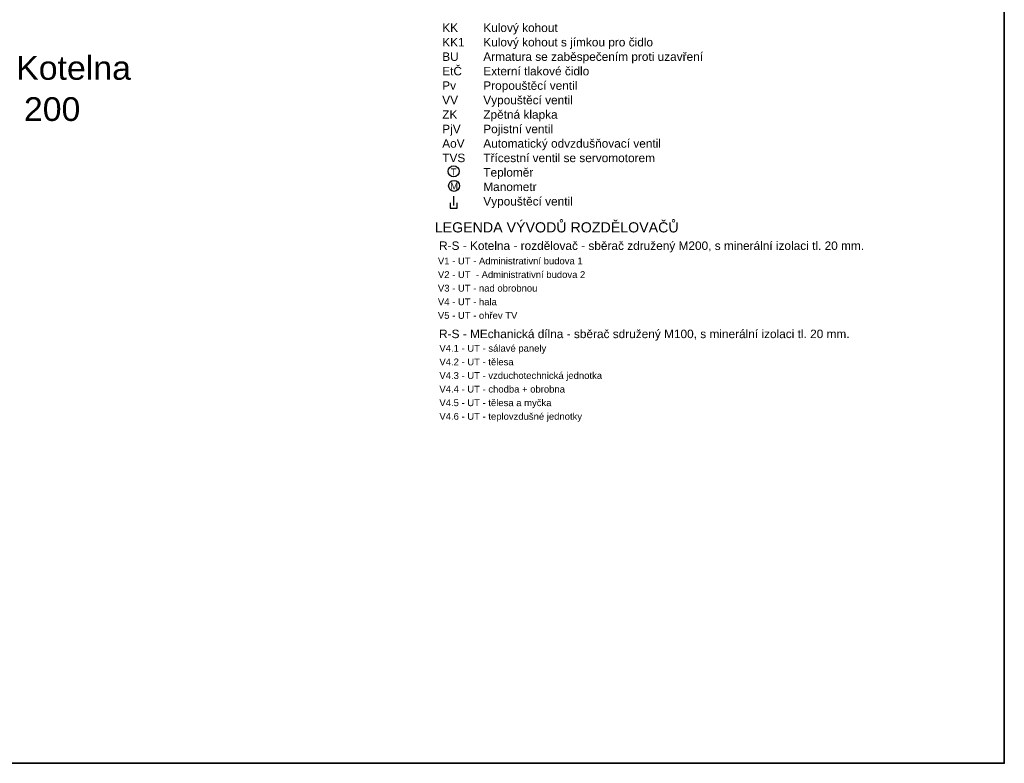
# Model space of a CAD drawing. Header units: millimetres. Extents: x -98431657 to -98227415, y -465497820 to -465456067.
# Tile 5 of 63: x -98416635 to -98409374, y -465497820 to -465492334. Entities that reach past the tile are written whole.
import ezdxf

# ---------------------------------------------------------------- set-up
doc = ezdxf.new("R2010")
doc.units = ezdxf.units.MM
for name, color, linetype, lineweight in [('Kóty obecně', 7, 'Continuous', 25), ('Pasivní chlazení', 7, 'Continuous', 25), ('Standard', 7, 'Continuous', 25), ('Topení', 6, 'Continuous', 25), ('základ', 7, 'Continuous', 25)]:
    doc.layers.add(name, color=color, linetype=linetype, lineweight=lineweight)
doc.styles.add('ARIAL', font='arial.ttf')

msp = doc.modelspace()

# ---------------------------------------------------------------- linework, layer by layer
at = {"layer": 'Pasivní chlazení'}
for centre in [(-98413434.4, -465493452.5), (-98413431.6, -465493560)]:
    msp.add_circle(centre, 40.6, dxfattribs=at)
at = {"layer": 'Standard', "color": 0, "linetype": 'Continuous', "lineweight": 13}
for p, q in [((-98409373.7, -465497819.7), (-98409373.7, -465487319.7)), ((-98424223.7, -465497819.7), (-98409373.7, -465497819.7))]:
    msp.add_line(p, q, dxfattribs=at)
at = {"layer": 'Standard', "color": 0, "linetype": 'Continuous', "lineweight": 35}
msp.add_lwpolyline([(-98424223.7, -465487319.7), (-98409373.7, -465487319.7), (-98409373.7, -465497819.7), (-98424223.7, -465497819.7), (-98424223.7, -465487319.7)], close=True, dxfattribs=at)
at = {"layer": 'Topení', "color": 0, "linetype": 'Continuous', "lineweight": 25}
for p, q in [((-98413435.7, -465493635.9), (-98413435.7, -465493705.9)), ((-98413459.8, -465493684.5), (-98413459.8, -465493724.5)), ((-98413459.8, -465493724.5), (-98413409.8, -465493724.5)), ((-98413409.8, -465493724.5), (-98413409.8, -465493684.5))]:
    msp.add_line(p, q, dxfattribs=at)

# ---------------------------------------------------------------- texts
at = {"color": 5, "linetype": 'Continuous', "lineweight": 35, "char_height": 50, "style": 'ARIAL'}
for s, insert, width, attachment_point in [('\\W0.98;T', (-98413434.4, -465493456.8), 66.982, 5), ('\\W0.99;M', (-98413431.3, -465493586.9), 83.093, 8)]:
    msp.add_mtext(s, dxfattribs=dict(at, insert=insert, width=width, attachment_point=attachment_point))
at = {"layer": 'Kóty obecně', "color": 0, "linetype": 'Continuous', "lineweight": 35, "char_height": 175, "attachment_point": 1, "style": 'ARIAL'}
for s, insert, width in [('{\\fArial|i0|b0;\\H175.000000;\\W1.020408;\\C7;R-S - Kotelna}\\P', (-98417312.4, -465492602.6), 1592.514), ('{\\fArial|i0|b0;\\H175.000000;\\W1.020408;\\C7;RS-M 200}\\P', (-98417310.9, -465492906.4), 1217.527)]:
    msp.add_mtext(s, dxfattribs=dict(at, insert=insert, width=width))
at = {"layer": 'Standard', "color": 0, "linetype": 'Continuous', "lineweight": 13, "attachment_point": 1, "style": 'ARIAL'}
for s, insert, char_height, width in [('{\\fArial|i0|b0;\\H75.000000;\\W1.000000;\\C7;LEGENDA VÝVODŮ ROZDĚLOVAČŮ}\\P', (-98413574.3, -465493828.7), 75, 1841.355), ('\\W1.00;R-S\\~-\\~Kotelna\\~-\\~rozdělovač\\~-\\~sběrač\\~združený\\~M200,\\~s\\~minerální\\~izolaci\\~tl.\\~20\\~mm.\\~', (-98413542.4, -465493970.2), 62.5, 3201.166), ('\\W1.00;R-S\\~-\\~MEchanická\\~dílna\\~-\\~sběrač\\~sdružený\\~M100,\\~s\\~minerální\\~izolaci\\~tl.\\~20\\~mm.\\~', (-98413542.4, -465494620.9), 62.5, 3093.824)]:
    msp.add_mtext(s, dxfattribs=dict(at, insert=insert, char_height=char_height, width=width))
at = {"layer": 'Standard', "color": 0, "linetype": 'Continuous', "lineweight": 13, "char_height": 50, "attachment_point": 1, "line_spacing_factor": 1.204819, "style": 'ARIAL'}
for s, insert, width in [('{\\fArial|i0|b0;\\H50.000000;\\W1.000000;\\C7;V1 - UT - Administrativní budova 1}\\P{\\fArial|i0|b0;\\H50.000000;\\W1.000000;\\C7;V2 - UT  - Administrativní budova 2 }\\P{\\fArial|i0|b0;\\H50.000000;\\W1.000000;\\C7;V3 - UT - nad obrobnou}\\P{\\fArial|i0|b0;\\H50.000000;\\W1.000000;\\C7;V4 - UT - hala}\\P{\\fArial|i0|b0;\\H50.000000;\\W1.000000;\\C7;V5 - UT - ohřev TV}\\P', (-98413551, -465494089.2), 1179.901), ('{\\fArial|i0|b0;\\H50.000000;\\W1.000000;\\C7;V4.1 - UT - sálavé panely}\\P{\\fArial|i0|b0;\\H50.000000;\\W1.000000;\\C7;V4.2 - UT - tělesa}\\P{\\fArial|i0|b0;\\H50.000000;\\W1.000000;\\C7;V4.3 - UT - vzduchotechnická jednotka}\\P{\\fArial|i0|b0;\\H50.000000;\\W1.000000;\\C7;V4.4 - UT - chodba + obrobna}\\P{\\fArial|i0|b0;\\H50.000000;\\W1.000000;\\C7;V4.5 - UT - tělesa a myčka}\\P{\\fArial|i0|b0;\\H50.000000;\\W1.000000;\\C7;V4.6 - UT - teplovzdušné jednotky}\\P', (-98413540, -465494733.4), 1229.13)]:
    msp.add_mtext(s, dxfattribs=dict(at, insert=insert, width=width))
at = {"layer": 'základ', "char_height": 62.5, "attachment_point": 1, "line_spacing_factor": 1.024096, "style": 'ARIAL'}
for s, insert, width in [('{\\fArial|i0|b0;\\H62.500000;\\W1.000000;\\C7;KK}\\P{\\fArial|i0|b0;\\H62.500000;\\W1.000000;\\C7;KK1}\\P{\\fArial|i0|b0;\\H62.500000;\\W1.000000;\\C7;BU}\\P{\\fArial|i0|b0;\\H62.500000;\\W1.000000;\\C7;EtČ}\\P{\\fArial|i0|b0;\\H62.500000;\\W1.000000;\\C7;Pv}\\P{\\fArial|i0|b0;\\H62.500000;\\W1.000000;\\C7;VV}\\P{\\fArial|i0|b0;\\H62.500000;\\W1.000000;\\C7;ZK}\\P{\\fArial|i0|b0;\\H62.500000;\\W1.000000;\\C7;PjV}\\P{\\fArial|i0|b0;\\H62.500000;\\W1.000000;\\C7;AoV}\\P{\\fArial|i0|b0;\\H62.500000;\\W1.000000;\\C7;TVS}\\P', (-98413519.1, -465492362.4), 200.87), ('{\\fArial|i0|b0;\\H62.500000;\\W1.000000;\\C7;Kulový kohout}\\P{\\fArial|i0|b0;\\H62.500000;\\W1.000000;\\C7;Kulový kohout s jímkou pro čidlo}\\P{\\fArial|i0|b0;\\H62.500000;\\W1.000000;\\C7;Armatura se zaběspečením proti uzavření}\\P{\\fArial|i0|b0;\\H62.500000;\\W1.000000;\\C7;Externí tlakové čidlo}\\P{\\fArial|i0|b0;\\H62.500000;\\W1.000000;\\C7;Propouštěcí ventil}\\P{\\fArial|i0|b0;\\H62.500000;\\W1.000000;\\C7;Vypouštěcí ventil}\\P{\\fArial|i0|b0;\\H62.500000;\\W1.000000;\\C7;Zpětná klapka}\\P{\\fArial|i0|b0;\\H62.500000;\\W1.000000;\\C7;Pojistní ventil}\\P{\\fArial|i0|b0;\\H62.500000;\\W1.000000;\\C7;Automatický odvzdušňovací ventil}\\P{\\fArial|i0|b0;\\H62.500000;\\W1.000000;\\C7;Třícestní ventil se servomotorem}\\P{\\fArial|i0|b0;\\H62.500000;\\W1.000000;\\C7;Teploměr}\\P{\\fArial|i0|b0;\\H62.500000;\\W1.000000;\\C7;Manometr}\\P{\\fArial|i0|b0;\\H62.500000;\\W1.000000;\\C7;Vypouštěcí ventil}\\P', (-98413216.3, -465492362.4), 1658.457)]:
    msp.add_mtext(s, dxfattribs=dict(at, insert=insert, width=width))

doc.saveas('drawing.dxf')
